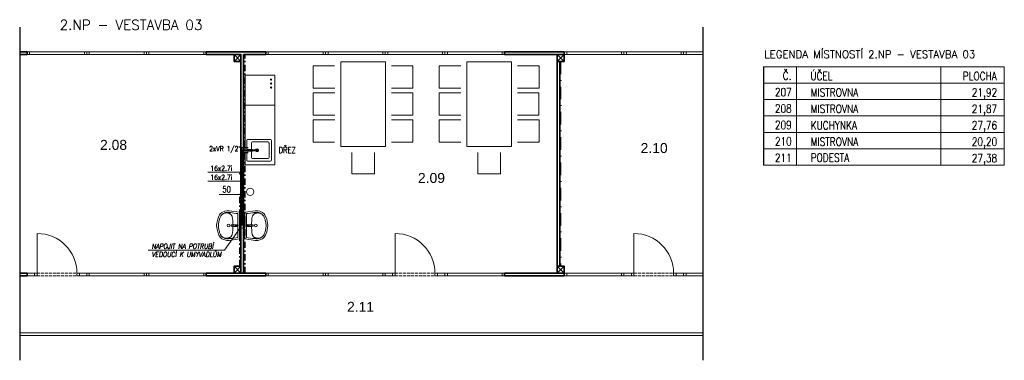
# Model space of a CAD drawing. Header units: millimetres. Extents: x -485339 to 286898, y -1189934 to 1602269.
# Tile 215 of 230: x -266311 to -246511, y 1531987 to 1538835. Entities that reach past the tile are written whole.
import ezdxf
from ezdxf.enums import TextEntityAlignment as Align

# ---------------------------------------------------------------- set-up
doc = ezdxf.new("R2010")
doc.units = ezdxf.units.MM
doc.header["$LTSCALE"] = 10
for name, pattern in [('ACAD_ISO12W100', [21, 12, -3, 0, -3, 0, -3]), ('DASHDOT', [25.4, 12.7, -6.35, 0, -6.35]), ('DĚLICÍ2', [15.875, 6.35, -3.175, 0, -3.175, 0, -3.175]), ('ČERCHOVANÁ', [25.4, 12.7, -6.35, 0, -6.35])]:
    doc.linetypes.add(name, pattern=pattern)
for name, color, linetype, lineweight in [('A_vybavení', 252, 'Continuous', 18), ('KÓTY_L', 7, 'Continuous', 15), ('N_ker.dlažba', 10, 'DASHDOT', 35), ('N_popis', 10, 'Continuous', 18), ('N_zařiz_předměty', 10, 'Continuous', 18), ('Popis1', 3, 'Continuous', 25), ('POPISY_L', 7, 'Continuous', 15), ('St__otvory_dveře', 40, 'Continuous', 18), ('St_otvory_okna', 40, 'Continuous', 18), ('St_plocha_místnosti', 250, 'Continuous', 18), ('St_popis', 250, 'Continuous', 18), ('St_sloupy_opláštění_půdorys', 25, 'Continuous', 35), ('St_zařizovací předměty', 252, 'Continuous', 18), ('St_čáry_obrys', 5, 'Continuous', 35), ('St_čáry_osy', 250, 'DASHDOT', 18), ('St_čáry_plné', 250, 'Continuous', 18), ('ZTI-Popis1', 3, 'Continuous', 25), ('ZTI-texty_male', 3, 'Continuous', 18), ('ZTI_ST_kanalda', 234, 'Continuous', 18)]:
    doc.layers.add(name, color=color, linetype=linetype, lineweight=lineweight)
doc.layers.add('CKSLABA', color=7, linetype='Continuous')
doc.styles.add('Andy', font='arial.ttf')
doc.styles.add('ROMANS', font='romans.shx', dxfattribs={"width": 0.8})
doc.styles.add('SIMPLEX', font='simplex.shx', dxfattribs={"width": 0.8})
doc.styles.get("Standard").update_dxf_attribs({"font": 'simplex.shx', "width": 0.8})
doc.linetypes.add('PRERUSENI', pattern='A,60,[100,CADKON.SHX,S=2.5,R=0,X=0,Y=0],-10', length=70)

# ---------------------------------------------------------------- blocks, each defined once
blk = doc.blocks.new('19252405')
at = {"color": 0}
for p, q in [((-402, 216), (-415, 192)), ((-388, 235), (-402, 216)), ((-354, 264), (-388, 235)), ((-367, 205), (-372, 197)), ((-361, 212), (-367, 205)), ((-355, 219), (-361, 212)), ((-349, 224), (-355, 219)), ((-297, 289), (-354, 264)), ((-343, 229), (-349, 224)), ((-336, 234), (-343, 229)), ((-328, 239), (-336, 234)), ((-320, 243), (-328, 239)), ((-311, 247), (-320, 243)), ((-303, 250), (-311, 247)), ((-295, 253), (-303, 250)), ((-297, 251), (-303, 250)), ((-256, 298), (-297, 289)), ((-289, 252), (-297, 251)), ((-287, 256), (-295, 253)), ((-281, 252), (-289, 252)), ((-280, 258), (-287, 256)), ((-273, 253), (-281, 252)), ((-274, 259), (-280, 258)), ((-268, 261), (-274, 259)), ((-264, 253), (-273, 253)), ((-263, 262), (-268, 261)), ((-257, 253), (-264, 253)), ((-257, 262), (-263, 262)), ((-252, 263), (-257, 262)), ((-250, 253), (-257, 253)), ((-206, 298), (-256, 298)), ((-247, 264), (-252, 263)), ((-243, 253), (-250, 253)), ((-242, 264), (-247, 264)), ((-237, 253), (-243, 253)), ((-236, 264), (-242, 264)), ((-231, 252), (-237, 253)), ((-229, 264), (-236, 264)), ((-226, 251), (-231, 252)), ((-220, 264), (-229, 264)), ((-220, 249), (-226, 251)), ((-208, 263), (-220, 264)), ((-213, 247), (-220, 249)), ((-207, 245), (-213, 247)), ((-194, 262), (-208, 263)), ((-200, 242), (-207, 245)), ((0, 270), (-206, 298)), ((-193, 238), (-200, 242)), ((-176, 260), (-194, 262)), ((-186, 234), (-193, 238)), ((-180, 230), (-186, 234)), ((-174, 225), (-180, 230)), ((-150, 257), (-176, 260)), ((-168, 219), (-174, 225)), ((-163, 212), (-168, 219)), ((-158, 205), (-163, 212)), ((-154, 197), (-158, 205)), ((-114, 252), (-150, 257)), ((-67, 245), (-114, 252)), ((-34, 240), (-67, 245)), ((-30, 235), (-30, -235)), ((0, 270), (0, -270)), ((-456, 47), (-460, 0)), ((-438, 129), (-456, 47)), ((-415, 192), (-438, 129)), ((-424, 21), (-425, -2)), ((-424, -21), (-425, 2)), ((-422, 43), (-424, 21)), ((-418, 63), (-422, 43)), ((-414, 83), (-418, 63)), ((-410, 102), (-414, 83)), ((-405, 119), (-410, 102)), ((-399, 136), (-405, 119)), ((-394, 151), (-399, 136)), ((-389, 164), (-394, 151)), ((-383, 177), (-389, 164)), ((-378, 188), (-383, 177)), ((-372, 197), (-378, 188)), ((-167, 8), (-168, 7)), ((-168, 7), (-168, 5)), ((-168, 5), (-168, 2)), ((-168, 2), (-168, 0)), ((-166, 11), (-167, 10)), ((-167, 10), (-167, 10)), ((-167, 10), (-167, 9)), ((-167, 9), (-167, 8)), ((-165, 12), (-166, 11)), ((-166, 11), (-166, 11)), ((-166, 11), (-166, 11)), ((-164, 12), (-165, 12)), ((-165, 12), (-165, 12)), ((-165, 12), (-165, 12)), ((-163, 13), (-164, 12)), ((-164, 12), (-164, 12)), ((-162, 13), (-163, 13)), ((-163, 13), (-163, 13)), ((-161, 13), (-162, 13)), ((-160, 13), (-161, 13)), ((-159, 13), (-160, 13)), ((-157, 13), (-159, 13)), ((-156, 13), (-157, 13)), ((-153, 13), (-156, 13)), ((-150, 188), (-154, 197)), ((-151, 13), (-153, 13)), ((-148, 13), (-151, 13)), ((-147, 178), (-150, 188)), ((-145, 14), (-148, 13)), ((-144, 167), (-147, 178)), ((-142, 14), (-145, 14)), ((-141, 155), (-144, 167)), ((-138, 14), (-142, 14)), ((-140, 141), (-141, 155)), ((-138, 127), (-140, 141)), ((-137, 112), (-138, 127)), ((-135, 14), (-138, 14)), ((-136, 95), (-137, 112)), ((-135, 78), (-136, 95)), ((-134, 59), (-135, 78)), ((-131, 14), (-135, 14)), ((-134, 40), (-134, 59)), ((-134, 20), (-134, 40)), ((-134, 14), (-134, 20)), ((-127, 14), (-131, 14)), ((-124, 14), (-127, 14)), ((-125, 9), (-126, 0)), ((-123, 17), (-125, 13)), ((-125, 13), (-125, 9)), ((-122, 18), (-123, 17)), ((-120, 19), (-122, 18)), ((-114, 18), (-120, 19)), ((-100, 15), (-114, 18)), ((-102, 16), (-104, 16)), ((-99, 16), (-102, 16)), ((-90, 12), (-100, 15)), ((-97, 16), (-99, 16)), ((-95, 16), (-97, 16)), ((-93, 16), (-95, 16)), ((-91, 16), (-93, 16)), ((-90, 17), (-91, 16)), ((-88, 17), (-90, 17)), ((-85, 12), (-90, 12)), ((-86, 17), (-88, 17)), ((-85, 17), (-86, 17)), ((-83, 17), (-85, 17)), ((-81, 12), (-85, 12)), ((-82, 17), (-83, 17)), ((-81, 17), (-82, 17)), ((-79, 17), (-81, 17)), ((-76, 13), (-81, 12)), ((-78, 17), (-79, 17)), ((-77, 17), (-78, 17)), ((-76, 18), (-77, 17)), ((-75, 18), (-76, 18)), ((-71, 14), (-76, 13)), ((-74, 18), (-75, 18)), ((-72, 18), (-74, 18)), ((-71, 18), (-72, 18)), ((-70, 18), (-71, 18)), ((-64, 15), (-71, 14)), ((-69, 18), (-70, 18)), ((-68, 18), (-69, 18)), ((-66, 18), (-68, 18)), ((-64, 18), (-66, 18)), ((-62, 18), (-64, 18)), ((-55, 17), (-55, 17)), ((-50, 13), (-50, 13)), ((-46, 7), (-46, 7)), ((-456, -47), (-460, 0)), ((-438, -130), (-456, -47)), ((-415, -192), (-438, -130)), ((-421, -43), (-424, -21)), ((-418, -63), (-421, -43)), ((-414, -83), (-418, -63)), ((-402, -216), (-415, -192)), ((-409, -102), (-414, -83)), ((-404, -120), (-409, -102)), ((-399, -136), (-404, -120)), ((-394, -151), (-399, -136)), ((-389, -165), (-394, -151)), ((-383, -177), (-389, -165)), ((-378, -188), (-383, -177)), ((-372, -197), (-378, -188)), ((-367, -205), (-372, -197)), ((-168, -2), (-168, 0)), ((-168, -5), (-168, -2)), ((-168, -7), (-168, -5)), ((-167, -8), (-168, -7)), ((-167, -9), (-167, -8)), ((-167, -10), (-167, -9)), ((-166, -11), (-167, -10)), ((-167, -10), (-167, -10)), ((-165, -12), (-166, -11)), ((-166, -11), (-166, -11)), ((-166, -11), (-166, -11)), ((-164, -12), (-165, -12)), ((-165, -12), (-165, -12)), ((-165, -12), (-165, -12)), ((-164, -13), (-164, -12)), ((-163, -13), (-164, -13)), ((-162, -13), (-163, -13)), ((-163, -13), (-163, -13)), ((-161, -13), (-162, -13)), ((-160, -13), (-161, -13)), ((-159, -13), (-160, -13)), ((-157, -13), (-159, -13)), ((-154, -197), (-158, -205)), ((-156, -13), (-157, -13)), ((-153, -13), (-156, -13)), ((-150, -188), (-154, -197)), ((-151, -13), (-153, -13)), ((-148, -14), (-151, -13)), ((-147, -178), (-150, -188)), ((-145, -14), (-148, -14)), ((-144, -167), (-147, -178)), ((-142, -14), (-145, -14)), ((-141, -155), (-144, -167)), ((-138, -14), (-142, -14)), ((-139, -141), (-141, -155)), ((-138, -127), (-139, -141)), ((-135, -14), (-138, -14)), ((-137, -112), (-138, -127)), ((-135, -95), (-137, -112)), ((-131, -14), (-135, -14)), ((-134, -60), (-135, -78)), ((-135, -78), (-135, -95)), ((-133, -14), (-134, -21)), ((-134, -21), (-134, -40)), ((-134, -40), (-134, -60)), ((-127, -14), (-131, -14)), ((-124, -14), (-127, -14)), ((-125, -9), (-126, 0)), ((-125, -13), (-125, -9)), ((-123, -17), (-125, -13)), ((-122, -18), (-123, -17)), ((-120, -19), (-122, -18)), ((-114, -18), (-120, -19)), ((-100, -15), (-114, -18)), ((-102, -16), (-104, -16)), ((-99, -16), (-102, -16)), ((-90, -12), (-100, -15)), ((-97, -16), (-99, -16)), ((-95, -16), (-97, -16)), ((-93, -16), (-95, -16)), ((-91, -17), (-93, -16)), ((-90, -17), (-91, -17)), ((-85, -12), (-90, -12)), ((-88, -17), (-90, -17)), ((-86, -17), (-88, -17)), ((-85, -17), (-86, -17)), ((-81, -12), (-85, -12)), ((-83, -17), (-85, -17)), ((-82, -17), (-83, -17)), ((-81, -17), (-82, -17)), ((-76, -13), (-81, -12)), ((-79, -17), (-81, -17)), ((-78, -17), (-79, -17)), ((-77, -18), (-78, -17)), ((-76, -18), (-77, -18)), ((-71, -14), (-76, -13)), ((-75, -18), (-76, -18)), ((-74, -18), (-75, -18)), ((-72, -18), (-74, -18)), ((-71, -18), (-72, -18)), ((-64, -15), (-71, -14)), ((-70, -18), (-71, -18)), ((-69, -18), (-70, -18)), ((-68, -18), (-69, -18)), ((-66, -18), (-68, -18)), ((-64, -18), (-66, -18)), ((-62, -18), (-64, -18)), ((-55, -17), (-55, -17)), ((-50, -13), (-50, -13)), ((-46, -7), (-46, -7)), ((-45, 0), (-45, 0)), ((-388, -235), (-402, -216)), ((-354, -264), (-388, -235)), ((-361, -212), (-367, -205)), ((-355, -219), (-361, -212)), ((-349, -224), (-355, -219)), ((-297, -289), (-354, -264)), ((-343, -229), (-349, -224)), ((-336, -234), (-343, -229)), ((-328, -239), (-336, -234)), ((-320, -243), (-328, -239)), ((-311, -247), (-320, -243)), ((-303, -250), (-311, -247)), ((-296, -251), (-303, -250)), ((-295, -253), (-303, -250)), ((-256, -298), (-297, -289)), ((-289, -252), (-296, -251)), ((-287, -256), (-295, -253)), ((-281, -253), (-289, -252)), ((-280, -258), (-287, -256)), ((-272, -253), (-281, -253)), ((-273, -260), (-280, -258)), ((-268, -261), (-273, -260)), ((-264, -253), (-272, -253)), ((-262, -262), (-268, -261)), ((-256, -254), (-264, -253)), ((-257, -263), (-262, -262)), ((-252, -263), (-257, -263)), ((-249, -254), (-256, -254)), ((-206, -298), (-256, -298)), ((-247, -264), (-252, -263)), ((-243, -253), (-249, -254)), ((-242, -264), (-247, -264)), ((-237, -253), (-243, -253)), ((-236, -264), (-242, -264)), ((-231, -252), (-237, -253)), ((-229, -264), (-236, -264)), ((-226, -251), (-231, -252)), ((-219, -264), (-229, -264)), ((-220, -249), (-226, -251)), ((-213, -247), (-220, -249)), ((-208, -263), (-219, -264)), ((-207, -245), (-213, -247)), ((-194, -262), (-208, -263)), ((-200, -242), (-207, -245)), ((0, -270), (-206, -298)), ((-193, -238), (-200, -242)), ((-176, -260), (-194, -262)), ((-186, -234), (-193, -238)), ((-180, -230), (-186, -234)), ((-174, -225), (-180, -230)), ((-150, -257), (-176, -260)), ((-168, -219), (-174, -225)), ((-163, -212), (-168, -219)), ((-158, -205), (-163, -212)), ((-114, -252), (-150, -257)), ((-67, -245), (-114, -252)), ((-34, -240), (-67, -245))]:
    blk.add_line(p, q, dxfattribs=at)
for centre, major_axis, start_param, end_param in [((-35, 235), (3.54, 3.54), 5.498034, 6.914051), ((-220, 0), (19.1, 19.1), 0.785398, 7.068583), ((-63, 0), (-9.75, 9.75), -0.785398, 5.497787), ((-63, 0), (10.6, 10.6), 3.881371, 7.115283), ((-62, 3), (-10.9, 10.9), -1.209553, -0.785152), ((-62, 1), (11.9, 11.9), 6.239989, 6.644428), ((-63, 1), (-12.9, 12.9), 4.290124, 4.669192), ((-65, 0), (-14, 14), 3.927237, 4.290124), ((-62, -3), (-10.9, 10.9), 2.356441, 2.780842), ((-62, -1), (11.9, 11.9), 4.351639, 4.756078), ((-63, -1), (-12.9, 12.9), 3.185282, 3.564351), ((-65, 0), (-14, 14), 3.564351, 3.927237), ((-35, -235), (-3.54, 3.54), 2.51122, 3.927237)]:
    blk.add_ellipse(centre, major_axis=major_axis, ratio=1, start_param=start_param, end_param=end_param, dxfattribs=at)
blk = doc.blocks.new('G$CE2E125C4')
at = {"layer": 'St_zařizovací předměty', "color": 0, "ltscale": 0.5}
for p, q in [((1800, 0), (0, 0)), ((1289, -52), (1289, -512)), ((1704, -32), (1309, -32)), ((1339, -152), (1339, -462)), ((1654, -132), (1359, -132)), ((1529, -48), (1489, -48)), ((1489, -48), (1489, -113)), ((1489, -113), (1500, -113)), ((1500, -114), (1489, -114)), ((1489, -114), (1489, -149)), ((1489, -149), (1500, -149)), ((1500, -62), (1500, -260)), ((1500, -113), (1500, -62)), ((1500, -149), (1500, -114)), ((1518, -260), (1518, -62)), ((1518, -62), (1518, -113)), ((1518, -113), (1529, -113)), ((1529, -114), (1518, -114)), ((1518, -114), (1518, -149)), ((1518, -149), (1529, -149)), ((1529, -113), (1529, -48)), ((1529, -149), (1529, -114)), ((1674, -462), (1674, -152)), ((1724, -512), (1724, -52)), ((88, -522), (69, -519)), ((88, -522), (75, -537)), ((88, -522), (81, -504)), ((88, -522), (100, -508)), ((88, -522), (107, -526)), ((88, -522), (94, -541)), ((168, -522), (149, -519)), ((168, -522), (155, -537)), ((168, -522), (161, -504)), ((168, -522), (180, -508)), ((168, -522), (174, -541)), ((168, -522), (187, -526)), ((248, -522), (229, -519)), ((248, -522), (235, -537)), ((248, -522), (241, -504)), ((248, -522), (260, -508)), ((248, -522), (267, -526)), ((248, -522), (254, -541)), ((1309, -532), (1704, -532)), ((1359, -482), (1654, -482)), ((1800, -600), (0, -600))]:
    blk.add_line(p, q, dxfattribs=at)
for points in [[(0, 0), (0, -600)], [(600, 0), (600, -600)], [(1800, 0), (1800, -600)]]:
    blk.add_lwpolyline(points, dxfattribs=at)
blk.add_circle((1509, -242), 30, dxfattribs=at)
for centre, radius, start, end in [((1309, -52), 20, 90, 180), ((1359, -152), 20, 90, 180), ((1509, -62), 9, 0, 180), ((1509, -62), 9, 0, 180), ((1654, -152), 20, 0, 90), ((1704, -52), 20, 0, 90), ((1509, -260), 9, 180.1472, 0.1472), ((1309, -512), 20, 180, 270), ((1359, -462), 20, 180, 270), ((1654, -462), 20, 270, 0), ((1704, -512), 20, 270, 0)]:
    blk.add_arc(centre, radius, start, end, dxfattribs=at)
blk.add_point((1359, -482), dxfattribs=at)

msp = doc.modelspace()

# ---------------------------------------------------------------- linework, layer by layer
at = {"layer": 'A_vybavení', "color": 250, "linetype": 'Continuous'}
for p, q in [((-260408.4, 1537905.3), (-260408.4, 1537455.3)), ((-260408.4, 1537905.3), (-259977.1, 1537905.3)), ((-259855.2, 1537987.9), (-258955.2, 1537987.9)), ((-259855.2, 1536287.9), (-259855.2, 1537987.9)), ((-258955.2, 1537987.9), (-258955.2, 1536287.9)), ((-258402, 1537905.3), (-258833.3, 1537905.3)), ((-258402, 1537905.3), (-258402, 1537455.3)), ((-257874.3, 1537905.3), (-257874.3, 1537455.3)), ((-257874.3, 1537905.3), (-257443, 1537905.3)), ((-257874.3, 1537905.3), (-257874.3, 1537455.3)), ((-257874.3, 1537905.3), (-257443, 1537905.3)), ((-257321.1, 1537987.9), (-256421.1, 1537987.9)), ((-257321.1, 1536287.9), (-257321.1, 1537987.9)), ((-257321.1, 1537987.9), (-256421.1, 1537987.9)), ((-257321.1, 1536287.9), (-257321.1, 1537987.9)), ((-256421.1, 1537987.9), (-256421.1, 1536287.9)), ((-256421.1, 1537987.9), (-256421.1, 1536287.9)), ((-255867.9, 1537905.3), (-256299.2, 1537905.3)), ((-255867.9, 1537905.3), (-256299.2, 1537905.3)), ((-255867.9, 1537905.3), (-255867.9, 1537455.3)), ((-255867.9, 1537905.3), (-255867.9, 1537455.3)), ((-259975.9, 1537455.3), (-260408.4, 1537455.3)), ((-260407.8, 1537362.9), (-260407.8, 1536912.9)), ((-260407.8, 1537362.9), (-259976.5, 1537362.9)), ((-258834.6, 1537455.3), (-258402, 1537455.3)), ((-258402.7, 1537362.9), (-258834, 1537362.9)), ((-258402.7, 1537362.9), (-258402.7, 1536912.9)), ((-257441.7, 1537455.3), (-257874.3, 1537455.3)), ((-257441.7, 1537455.3), (-257874.3, 1537455.3)), ((-257873.7, 1537362.9), (-257873.7, 1536912.9)), ((-257873.7, 1537362.9), (-257442.4, 1537362.9)), ((-257873.7, 1537362.9), (-257873.7, 1536912.9)), ((-257873.7, 1537362.9), (-257442.4, 1537362.9)), ((-256300.4, 1537455.3), (-255867.9, 1537455.3)), ((-256300.4, 1537455.3), (-255867.9, 1537455.3)), ((-255868.5, 1537362.9), (-256299.8, 1537362.9)), ((-255868.5, 1537362.9), (-256299.8, 1537362.9)), ((-255868.5, 1537362.9), (-255868.5, 1536912.9)), ((-255868.5, 1537362.9), (-255868.5, 1536912.9)), ((-259975.3, 1536912.9), (-260407.8, 1536912.9)), ((-258835.2, 1536912.9), (-258402.7, 1536912.9)), ((-257441.1, 1536912.9), (-257873.7, 1536912.9)), ((-257441.1, 1536912.9), (-257873.7, 1536912.9)), ((-256301, 1536912.9), (-255868.5, 1536912.9)), ((-256301, 1536912.9), (-255868.5, 1536912.9)), ((-259975.9, 1536820.4), (-260408.4, 1536820.4)), ((-260408.4, 1536370.4), (-260408.4, 1536820.4)), ((-258834.6, 1536820.4), (-258402, 1536820.4)), ((-258402, 1536370.4), (-258402, 1536820.4)), ((-257441.7, 1536820.4), (-257874.3, 1536820.4)), ((-257874.3, 1536370.4), (-257874.3, 1536820.4)), ((-257441.7, 1536820.4), (-257874.3, 1536820.4)), ((-257874.3, 1536370.4), (-257874.3, 1536820.4)), ((-256300.4, 1536820.4), (-255867.9, 1536820.4)), ((-256300.4, 1536820.4), (-255867.9, 1536820.4)), ((-255867.9, 1536370.4), (-255867.9, 1536820.4)), ((-255867.9, 1536370.4), (-255867.9, 1536820.4)), ((-260408.4, 1536370.4), (-259977.1, 1536370.4)), ((-258402, 1536370.4), (-258833.3, 1536370.4)), ((-257874.3, 1536370.4), (-257443, 1536370.4)), ((-257874.3, 1536370.4), (-257443, 1536370.4)), ((-255867.9, 1536370.4), (-256299.2, 1536370.4)), ((-255867.9, 1536370.4), (-256299.2, 1536370.4)), ((-258955.2, 1536287.9), (-259855.2, 1536287.9)), ((-259629.3, 1535734.7), (-259629.3, 1536166)), ((-259179.3, 1536167.2), (-259179.3, 1535734.7)), ((-256421.1, 1536287.9), (-257321.1, 1536287.9)), ((-256421.1, 1536287.9), (-257321.1, 1536287.9)), ((-257095.2, 1535734.7), (-257095.2, 1536166)), ((-257095.2, 1535734.7), (-257095.2, 1536166)), ((-256645.2, 1536167.2), (-256645.2, 1535734.7)), ((-256645.2, 1536167.2), (-256645.2, 1535734.7)), ((-259629.3, 1535734.7), (-259179.3, 1535734.7)), ((-257095.2, 1535734.7), (-256645.2, 1535734.7)), ((-257095.2, 1535734.7), (-256645.2, 1535734.7))]:
    msp.add_line(p, q, dxfattribs=at)
at = {"layer": 'CKSLABA', "color": 3, "linetype": 'PRERUSENI'}
for p, q in [((-266311, 1538686.7), (-266311, 1531986.7)), ((-252572.2, 1538686.7), (-252572.2, 1531986.7))]:
    msp.add_line(p, q, dxfattribs=at)
at = {"layer": 'KÓTY_L', "color": 5, "linetype": 'ČERCHOVANÁ', "lineweight": 30}
for p, q in [((-261715.5, 1536258.5), (-261851, 1536258.5)), ((-261851, 1536258.5), (-261851, 1534695.8))]:
    msp.add_line(p, q, dxfattribs=at)
at = {"layer": 'KÓTY_L', "color": 40, "linetype": 'ByBlock', "lineweight": 30}
for p, q in [((-261536.5, 1536208.5), (-261836, 1536208.5)), ((-261836, 1536208.5), (-261836, 1534695.3))]:
    msp.add_line(p, q, dxfattribs=at)
at = {"layer": 'KÓTY_L', "color": 1, "linetype": 'ACAD_ISO12W100', "lineweight": 30}
for p, q in [((-261716.5, 1536158.5), (-261821, 1536158.5)), ((-261821, 1536158.5), (-261821, 1534695.8))]:
    msp.add_line(p, q, dxfattribs=at)
at = {"layer": 'KÓTY_L', "color": 0, "linetype": 'ByBlock', "lineweight": 15}
for p, q in [((-262192.8, 1534200.1), (-261868.6, 1534654.2)), ((-263728.1, 1534200.1), (-262192.8, 1534200.1))]:
    msp.add_line(p, q, dxfattribs=at)
msp.add_circle((-261836, 1534706.8), 61.9, dxfattribs=at)
at = {"layer": 'N_ker.dlažba', "color": 250}
for points in [[(-261786, 1533736.7), (-261786, 1538136.7)], [(-261886, 1533876.7), (-261886, 1535376.7)]]:
    msp.add_lwpolyline(points, dxfattribs=at)
at = {"layer": 'Popis1', "color": 0, "lineweight": 15}
for p, q in [((-261809.1, 1535771.3), (-262525.1, 1535771.3)), ((-261895.2, 1535727.1), (-261806.8, 1535815.5)), ((-261795.7, 1535590.5), (-262525.1, 1535590.5)), ((-261865.2, 1535546.3), (-261776.8, 1535634.7)), ((-261821.1, 1535320.6), (-262298.3, 1535320.6)), ((-261880.2, 1535276.4), (-261791.8, 1535364.8))]:
    msp.add_line(p, q, dxfattribs=at)
at = {"layer": 'St__otvory_dveře', "color": 250, "ltscale": 2}
for points in [[(-265961, 1533736.7), (-265961, 1534536.7)], [(-258761, 1533736.7), (-258761, 1534536.7)], [(-253961, 1533736.7), (-253961, 1534536.7)]]:
    msp.add_lwpolyline(points, dxfattribs=at)
for points in [[(-266161, 1533686.7), (-266161, 1533736.7), (-266011, 1533736.7), (-266011, 1533686.7)], [(-266011, 1533686.7), (-266011, 1533736.7), (-265961, 1533736.7), (-265961, 1533686.7)], [(-265111, 1533686.7), (-265111, 1533736.7), (-265161, 1533736.7), (-265161, 1533686.7)], [(-264961, 1533686.7), (-264961, 1533736.7), (-265111, 1533736.7), (-265111, 1533686.7)], [(-258961, 1533686.7), (-258961, 1533736.7), (-258811, 1533736.7), (-258811, 1533686.7)], [(-258811, 1533686.7), (-258811, 1533736.7), (-258761, 1533736.7), (-258761, 1533686.7)], [(-257911, 1533686.7), (-257911, 1533736.7), (-257961, 1533736.7), (-257961, 1533686.7)], [(-257761, 1533686.7), (-257761, 1533736.7), (-257911, 1533736.7), (-257911, 1533686.7)], [(-254161, 1533686.7), (-254161, 1533736.7), (-254011, 1533736.7), (-254011, 1533686.7)], [(-254011, 1533686.7), (-254011, 1533736.7), (-253961, 1533736.7), (-253961, 1533686.7)], [(-253111, 1533686.7), (-253111, 1533736.7), (-253161, 1533736.7), (-253161, 1533686.7)], [(-252961, 1533686.7), (-252961, 1533736.7), (-253111, 1533736.7), (-253111, 1533686.7)]]:
    msp.add_lwpolyline(points, close=True, dxfattribs=at)
at = {"layer": 'St__otvory_dveře', "color": 250, "linetype": 'DĚLICÍ2'}
for points in [[(-265961, 1533736.7), (-265161, 1533736.7)], [(-258761, 1533736.7), (-257961, 1533736.7)], [(-253961, 1533736.7), (-253161, 1533736.7)], [(-265961, 1533686.7), (-265161, 1533686.7)], [(-258761, 1533686.7), (-257961, 1533686.7)], [(-253961, 1533686.7), (-253161, 1533686.7)]]:
    msp.add_lwpolyline(points, dxfattribs=at)
at = {"layer": 'St__otvory_dveře', "color": 250, "ltscale": 2}
for centre in [(-265961, 1533736.7), (-258761, 1533736.7), (-253961, 1533736.7)]:
    msp.add_arc(centre, 800, 0, 90, dxfattribs=at)
at = {"layer": 'St_otvory_okna', "color": 250, "ltscale": 2}
for p, q in [((-264961, 1538186.7), (-266161, 1538186.7)), ((-266161, 1538186.7), (-266161, 1538136.7)), ((-266161, 1538136.7), (-264961, 1538136.7)), ((-264961, 1538136.7), (-264961, 1538186.7)), ((-252911, 1538186.7), (-252961, 1538186.7)), ((-252961, 1538186.7), (-252961, 1538136.7)), ((-252572.2, 1538186.7), (-252961, 1538186.7)), ((-252961, 1538186.7), (-252961, 1538136.7)), ((-252961, 1538136.7), (-252911, 1538136.7)), ((-252961, 1538136.7), (-252572.2, 1538136.7)), ((-252911, 1538136.7), (-252911, 1538186.7)), ((-252961, 1533736.7), (-252961, 1533686.7)), ((-252572.2, 1533736.7), (-252961, 1533736.7)), ((-252961, 1533686.7), (-252572.2, 1533686.7))]:
    msp.add_line(p, q, dxfattribs=at)
for points in [[(-266161, 1538136.7), (-266111, 1538136.7), (-266111, 1538186.7), (-266161, 1538186.7)], [(-264961, 1538136.7), (-265011, 1538136.7), (-265011, 1538186.7), (-264961, 1538186.7)], [(-264961, 1538136.7), (-263761, 1538136.7), (-263761, 1538186.7), (-264961, 1538186.7)], [(-264961, 1538136.7), (-264911, 1538136.7), (-264911, 1538186.7), (-264961, 1538186.7)], [(-263761, 1538136.7), (-263811, 1538136.7), (-263811, 1538186.7), (-263761, 1538186.7)], [(-263761, 1538136.7), (-262561, 1538136.7), (-262561, 1538186.7), (-263761, 1538186.7)], [(-263761, 1538136.7), (-263711, 1538136.7), (-263711, 1538186.7), (-263761, 1538186.7)], [(-262561, 1538136.7), (-262611, 1538136.7), (-262611, 1538186.7), (-262561, 1538186.7)], [(-261361, 1538136.7), (-260161, 1538136.7), (-260161, 1538186.7), (-261361, 1538186.7)], [(-261361, 1538136.7), (-261311, 1538136.7), (-261311, 1538186.7), (-261361, 1538186.7)], [(-260161, 1538136.7), (-260211, 1538136.7), (-260211, 1538186.7), (-260161, 1538186.7)], [(-260161, 1538136.7), (-258961, 1538136.7), (-258961, 1538186.7), (-260161, 1538186.7)], [(-260161, 1538136.7), (-260111, 1538136.7), (-260111, 1538186.7), (-260161, 1538186.7)], [(-258961, 1538136.7), (-259011, 1538136.7), (-259011, 1538186.7), (-258961, 1538186.7)], [(-258961, 1538136.7), (-257761, 1538136.7), (-257761, 1538186.7), (-258961, 1538186.7)], [(-258961, 1538136.7), (-258911, 1538136.7), (-258911, 1538186.7), (-258961, 1538186.7)], [(-257761, 1538136.7), (-257811, 1538136.7), (-257811, 1538186.7), (-257761, 1538186.7)], [(-257761, 1538136.7), (-256561, 1538136.7), (-256561, 1538186.7), (-257761, 1538186.7)], [(-257761, 1538136.7), (-257711, 1538136.7), (-257711, 1538186.7), (-257761, 1538186.7)], [(-256561, 1538136.7), (-256611, 1538136.7), (-256611, 1538186.7), (-256561, 1538186.7)], [(-255361, 1538136.7), (-254161, 1538136.7), (-254161, 1538186.7), (-255361, 1538186.7)], [(-255361, 1538136.7), (-255311, 1538136.7), (-255311, 1538186.7), (-255361, 1538186.7)], [(-254161, 1538136.7), (-254211, 1538136.7), (-254211, 1538186.7), (-254161, 1538186.7)], [(-254161, 1538136.7), (-252961, 1538136.7), (-252961, 1538186.7), (-254161, 1538186.7)], [(-254161, 1538136.7), (-254111, 1538136.7), (-254111, 1538186.7), (-254161, 1538186.7)], [(-252961, 1538136.7), (-253011, 1538136.7), (-253011, 1538186.7), (-252961, 1538186.7)], [(-264961, 1533686.7), (-263761, 1533686.7), (-263761, 1533736.7), (-264961, 1533736.7)], [(-264961, 1533686.7), (-264911, 1533686.7), (-264911, 1533736.7), (-264961, 1533736.7)], [(-263761, 1533686.7), (-263811, 1533686.7), (-263811, 1533736.7), (-263761, 1533736.7)], [(-263761, 1533686.7), (-262561, 1533686.7), (-262561, 1533736.7), (-263761, 1533736.7)], [(-263761, 1533686.7), (-263711, 1533686.7), (-263711, 1533736.7), (-263761, 1533736.7)], [(-262561, 1533686.7), (-262611, 1533686.7), (-262611, 1533736.7), (-262561, 1533736.7)], [(-260161, 1533686.7), (-261361, 1533686.7), (-261361, 1533736.7), (-260161, 1533736.7)], [(-261361, 1533686.7), (-261311, 1533686.7), (-261311, 1533736.7), (-261361, 1533736.7)], [(-260161, 1533686.7), (-260211, 1533686.7), (-260211, 1533736.7), (-260161, 1533736.7)], [(-258961, 1533686.7), (-260161, 1533686.7), (-260161, 1533736.7), (-258961, 1533736.7)], [(-260161, 1533686.7), (-260111, 1533686.7), (-260111, 1533736.7), (-260161, 1533736.7)], [(-258961, 1533686.7), (-259011, 1533686.7), (-259011, 1533736.7), (-258961, 1533736.7)], [(-256561, 1533686.7), (-257761, 1533686.7), (-257761, 1533736.7), (-256561, 1533736.7)], [(-257761, 1533686.7), (-257711, 1533686.7), (-257711, 1533736.7), (-257761, 1533736.7)], [(-256561, 1533686.7), (-256611, 1533686.7), (-256611, 1533736.7), (-256561, 1533736.7)], [(-255361, 1533686.7), (-254161, 1533686.7), (-254161, 1533736.7), (-255361, 1533736.7)], [(-255361, 1533686.7), (-255311, 1533686.7), (-255311, 1533736.7), (-255361, 1533736.7)], [(-254161, 1533686.7), (-254211, 1533686.7), (-254211, 1533736.7), (-254161, 1533736.7)], [(-252961, 1533686.7), (-252911, 1533686.7), (-252911, 1533736.7), (-252961, 1533736.7)]]:
    msp.add_lwpolyline(points, close=True, dxfattribs=at)
at = {"layer": 'St_popis'}
for p, q in [((-251357.2, 1537890.2), (-246510.8, 1537890.2)), ((-250691.2, 1535910.3), (-250691.2, 1537551)), ((-247787.1, 1535910.3), (-247787.1, 1537551)), ((-251351.2, 1535910.3), (-246510.8, 1535910.3)), ((-251351.2, 1535910.3), (-246510.8, 1535910.3)), ((-251351.2, 1535910.3), (-246510.8, 1535910.3))]:
    msp.add_line(p, q, dxfattribs=at)
at = {"layer": 'St_popis', "lineweight": 25}
msp.add_line((-251351.2, 1537890.2), (-251351.2, 1535910.3), dxfattribs=at)
at = {"layer": 'St_popis', "lineweight": 15}
for p, q in [((-250691.2, 1536900.3), (-250691.2, 1537890.2)), ((-247787.1, 1536900.3), (-247787.1, 1537890.2)), ((-246510.8, 1535910.3), (-246510.8, 1537890.2)), ((-251351.2, 1537560.2), (-246510.8, 1537560.2)), ((-251351.2, 1537230.2), (-246510.8, 1537230.2)), ((-251351.2, 1536900.3), (-246510.8, 1536900.3)), ((-251351.2, 1536900.3), (-246510.8, 1536900.3)), ((-251351.2, 1536900.3), (-246510.8, 1536900.3)), ((-251351.2, 1536570.3), (-246510.8, 1536570.3)), ((-251351.2, 1536570.3), (-246510.8, 1536570.3)), ((-251351.2, 1536570.3), (-246510.8, 1536570.3)), ((-251351.2, 1536240.3), (-246510.8, 1536240.3)), ((-251351.2, 1536240.3), (-246510.8, 1536240.3)), ((-251351.2, 1536240.3), (-246510.8, 1536240.3))]:
    msp.add_line(p, q, dxfattribs=at)
at = {"layer": 'St_sloupy_opláštění_půdorys', "color": 250, "ltscale": 2}
for points in [[(-262001, 1537996.7), (-261861, 1537996.7), (-261861, 1538136.7), (-262001, 1538136.7)], [(-255501, 1537996.7), (-255361, 1537996.7), (-255361, 1538136.7), (-255501, 1538136.7)], [(-262001, 1533736.7), (-261861, 1533736.7), (-261861, 1533876.7), (-262001, 1533876.7)], [(-255501, 1533736.7), (-255361, 1533736.7), (-255361, 1533876.7), (-255501, 1533876.7)]]:
    msp.add_lwpolyline(points, close=True, dxfattribs=at)
for points in [[(-262001, 1538136.7), (-261861, 1537996.7)], [(-261861, 1538136.7), (-262001, 1537996.7)], [(-255501, 1538136.7), (-255361, 1537996.7)], [(-255361, 1538136.7), (-255501, 1537996.7)], [(-262001, 1533876.7), (-261861, 1533736.7)], [(-261861, 1533876.7), (-262001, 1533736.7)], [(-255501, 1533876.7), (-255361, 1533736.7)], [(-255361, 1533876.7), (-255501, 1533736.7)]]:
    msp.add_lwpolyline(points, dxfattribs=at)
at = {"layer": 'St_čáry_obrys', "color": 250, "ltscale": 2}
for points in [[(-266311, 1538186.7), (-266161, 1538186.7)], [(-266311, 1538136.7), (-266161, 1538136.7)], [(-262561, 1538186.7), (-261361, 1538186.7)], [(-262561, 1538186.7), (-262561, 1538136.7)], [(-262561, 1538136.7), (-261861, 1538136.7)], [(-261811, 1538136.7), (-261811, 1533736.7)], [(-261811, 1538136.7), (-261361, 1538136.7)], [(-261361, 1538186.7), (-261361, 1538136.7)], [(-256561, 1538186.7), (-255361, 1538186.7)], [(-256561, 1538186.7), (-256561, 1538136.7)], [(-256561, 1538136.7), (-255361, 1538136.7)], [(-255361, 1538186.7), (-255361, 1538136.7)], [(-261861, 1537996.7), (-261861, 1533876.7)], [(-255501, 1537996.7), (-255501, 1533876.7)], [(-255451, 1537996.7), (-255451, 1533876.7)], [(-266311, 1533736.7), (-266161, 1533736.7)], [(-266161, 1533686.7), (-266161, 1533736.7)], [(-262561, 1533736.7), (-261361, 1533736.7)], [(-262561, 1533736.7), (-262561, 1533686.7)], [(-261361, 1533736.7), (-261361, 1533686.7)], [(-256561, 1533736.7), (-255361, 1533736.7)], [(-256561, 1533736.7), (-256561, 1533686.7)], [(-255361, 1533736.7), (-255361, 1533686.7)], [(-266311, 1533686.7), (-266161, 1533686.7)], [(-262561, 1533686.7), (-261361, 1533686.7)], [(-256561, 1533686.7), (-255361, 1533686.7)]]:
    msp.add_lwpolyline(points, dxfattribs=at)
at = {"layer": 'St_čáry_obrys', "color": 250}
msp.add_lwpolyline([(-266161, 1538186.7), (-266161, 1538136.7)], dxfattribs=at)
at = {"layer": 'St_čáry_osy', "color": 250, "ltscale": 2}
msp.add_lwpolyline([(-255431, 1537996.7), (-255431, 1533876.7)], dxfattribs=at)
at = {"layer": 'St_čáry_plné', "color": 250, "ltscale": 2}
for points in [[(-266311, 1532536.7), (-252572.2, 1532536.7)], [(-266311, 1532486.7), (-252572.2, 1532486.7)]]:
    msp.add_lwpolyline(points, dxfattribs=at)
at = {"layer": 'ZTI_ST_kanalda', "color": 250, "ltscale": 2}
msp.add_circle((-261677.1, 1535374.5), 75, dxfattribs=at)

# ---------------------------------------------------------------- block references
at = {"layer": 'N_zařiz_předměty', "color": 4, "xscale": -1, "rotation": 89.99999999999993}
msp.add_blockref('G$CE2E125C4', (-261778.6, 1537717.6), dxfattribs=at)
at = {"layer": 'St_zařizovací předměty', "color": 250, "xscale": -1, "rotation": 180}
msp.add_blockref('19252405', (-261891.1, 1534695.8), dxfattribs=at)
at = {"layer": 'St_zařizovací předměty', "color": 250, "rotation": 179.9999999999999}
msp.add_blockref('19252405', (-261781, 1534695.8), dxfattribs=at)

# ---------------------------------------------------------------- texts
at = {"layer": 'N_popis', "lineweight": 15, "style": 'ROMANS', "width": 0.8}
msp.add_text('KUCHYNKA', height=165, rotation=0.00269, dxfattribs=at).set_placement((-250404.6, 1536629.3))
at = {"layer": 'Popis1', "color": 0, "lineweight": 15, "width": 0.8}
for s, height, p in [('16x2.7i', 100, (-262476.2, 1535797)), ('16x2.7i', 100, (-262476.2, 1535616.2)), ('50', 125, (-262235.1, 1535360.6))]:
    msp.add_text(s, height=height, dxfattribs=at).set_placement(p)
at = {"layer": 'POPISY_L', "color": 0, "lineweight": 15, "style": 'SIMPLEX', "oblique": 10, "width": 0.8}
for s, p in [('NAPOJIT NA POTRUBÍ ', (-263658.1, 1534230.7)), ('VEDOUCÍ K UMYVADLŮM', (-263658.1, 1534065.6))]:
    msp.add_text(s, height=100, dxfattribs=at).set_placement(p)
at = {"layer": 'POPISY_L', "color": 0, "lineweight": 15, "insert": (-265507.6, 1538831.7), "char_height": 200, "attachment_point": 1, "style": 'Andy'}
msp.add_mtext('\\fromand|b0|i0|c0|p0;2.NP - VESTAVBA 03', dxfattribs=at)
at = {"layer": 'St_plocha_místnosti', "color": 250, "ltscale": 2, "style": 'Andy'}
for s, p in [('2.08', (-264695, 1536218.1)), ('2.10', (-253824, 1536155.2)), ('2.09', (-258302.3, 1535553)), ('2.11', (-259728.6, 1532961.8))]:
    msp.add_text(s, height=200, dxfattribs=at).set_placement(p)
at = {"layer": 'St_popis', "lineweight": 15, "style": 'ROMANS', "width": 0.8}
for s, p in [('Č.', (-250791.1, 1537626.2)), ('PLOCHA', (-246661.1, 1537619.7)), ('207', (-250785.1, 1537296.2)), ('21,92', (-246655.1, 1537289.7)), ('208', (-250785.1, 1536966.3)), ('21,87', (-246655.1, 1536959.8)), ('209', (-250785.1, 1536636.3)), ('27,76', (-246655.1, 1536629.8)), ('210', (-250785.1, 1536306.3)), ('20,20', (-246655.1, 1536299.8)), ('211', (-250785.1, 1535976.3)), ('27,38', (-246655.1, 1535969.8))]:
    msp.add_text(s, height=165, rotation=0.00269, dxfattribs=at).set_placement(p, align=Align.RIGHT)
for s, p in [('ÚČEL', (-250410.6, 1537619.3)), ('MISTROVNA', (-250404.6, 1537289.3)), ('MISTROVNA', (-250404.6, 1536959.3)), ('MISTROVNA', (-250404.6, 1536299.3)), ('PODESTA', (-250404.6, 1535978.6))]:
    msp.add_text(s, height=165, rotation=0.00269, dxfattribs=at).set_placement(p)
at = {"layer": 'St_popis', "insert": (-251338.3, 1538214.3), "char_height": 150, "attachment_point": 1, "style": 'Andy'}
msp.add_mtext('\\fromand|b0|i0|c0|p0;LEGENDA MÍSTNOSTÍ 2.NP - VESTAVBA 03', dxfattribs=at)
at = {"layer": 'ZTI-Popis1', "color": 1, "lineweight": 30, "width": 0.8}
msp.add_text('DŘEZ', height=125, dxfattribs=at).set_placement((-261104.3, 1536150.5))
at = {"layer": 'ZTI-texty_male', "color": 0, "lineweight": 15, "width": 0.8}
msp.add_text('2xVR 1/2"', height=100, dxfattribs=at).set_placement((-262500, 1536190))

doc.saveas('drawing.dxf')
